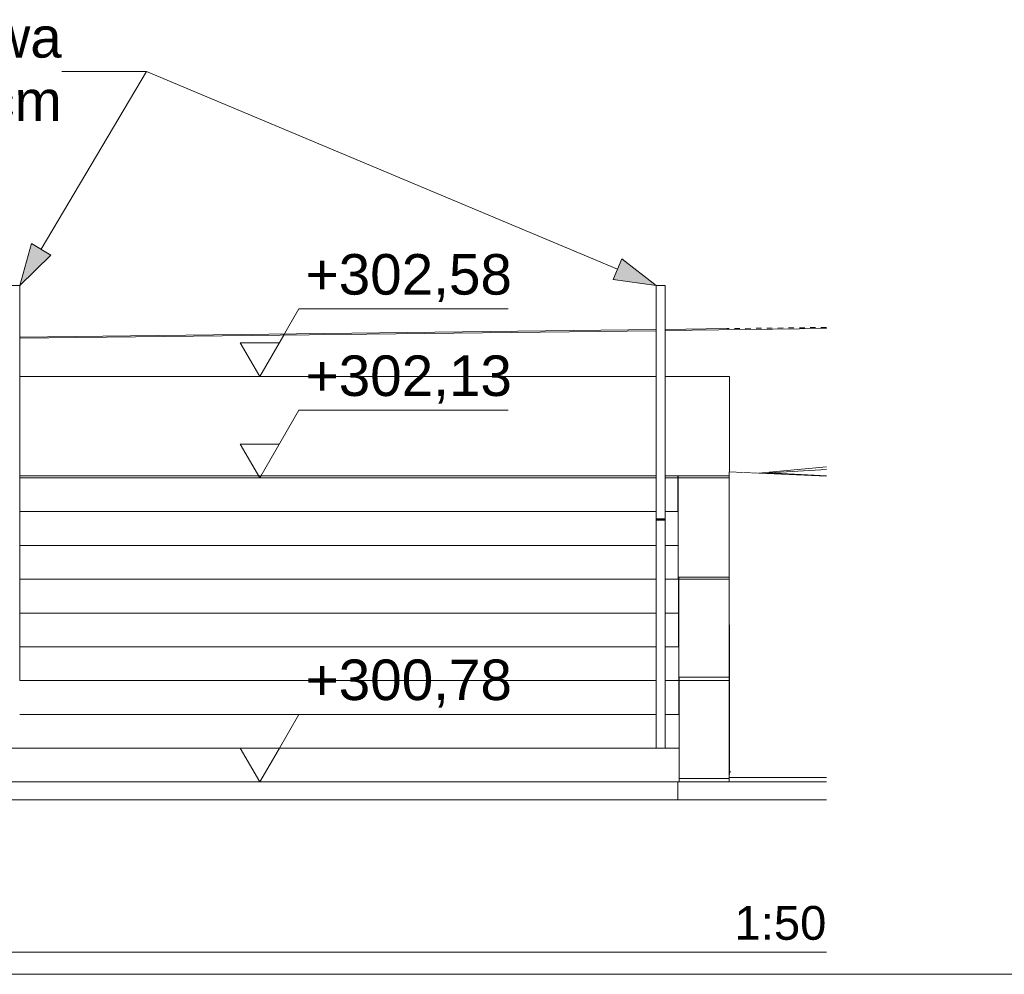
# Model space of a CAD drawing. Extents: x 260 to 4140, y 64 to 2915.
# Tile 6 of 10: x 2261 to 3135, y 65 to 912. Entities that reach past the tile are written whole.
import ezdxf
from ezdxf.enums import TextEntityAlignment as Align
from ezdxf.xclip import XClip

# ---------------------------------------------------------------- set-up
doc = ezdxf.new("R2010")
doc.units = 0
doc.header["$MEASUREMENT"] = 0
doc.header["$XCLIPFRAME"] = 0
doc.linetypes.add('Przerywana', pattern=[48, 24, -24])
doc.linetypes.add('Wipeout_Contour', pattern=[10000, 0, -10000])
for name, color, linetype in [('FORMA - Arch 01 - 820-G Rysunki Obrazki', 7, 'Continuous'), ('S00A_widok_4_0', 7, 'Continuous'), ('S00A_widok_4_09FORMA  - nawierzchnie MODEL', 7, 'Continuous'), ('S00A_widok_4__UKŁAD LODÓWEK I REGAŁÓW', 7, 'Continuous')]:
    doc.layers.add(name, color=color, linetype=linetype)
doc.styles.add('STYL_AUTOMATYCZNY_2', font='arial.ttf')
doc.styles.add('STYL_AUTOMATYCZNY_6', font='arial.ttf')

# ---------------------------------------------------------------- blocks, each defined once
blk = doc.blocks.new('Rysunek_4_4', base_point=(49396284.54, 239.7))
at = {"layer": 'S00A_widok_4_0', "color": 7, "linetype": 'Continuous', "lineweight": 13, "ltscale": 0.2}
for p, q in [((2279.91, 708.62), (2373.34, 866.4)), ((2373.34, 866.4), (2298.21, 866.4)), ((2373.34, 866.4), (2298.21, 866.4)), ((2791.59, 690.95), (2373.34, 866.4)), ((2271.3, 713.72), (2288.51, 703.53)), ((2787.72, 681.73), (2795.46, 700.17))]:
    blk.add_line(p, q, dxfattribs=at)
at = {"layer": 'S00A_widok_4__UKŁAD LODÓWEK I REGAŁÓW', "color": 9, "linetype": 'Continuous', "lineweight": 13, "ltscale": 0.2}
blk.add_line((2508.76, 655.7), (2694.6, 655.7), dxfattribs=at)
at = {"layer": 'S00A_widok_4_0', "color": 7, "linetype": 'Continuous', "lineweight": 13, "insert": (2298.21, 863.26), "char_height": 36, "width": 508.7809, "attachment_point": 6, "line_spacing_factor": 0.937578, "style": 'STYL_AUTOMATYCZNY_6'}
blk.add_mtext('\\A1;{\\pqr;\\fArial|b0|i0|c238|p0;\\W1.000000;barierka stalowa wysokości 110cm}', dxfattribs=at)
blk.add_mtext('\\A1;{\\pqr;\\fArial|b0|i0|c238|p0;\\W1.000000;barierka stalowa wysokości 110cm}', dxfattribs=at)
at = {"layer": 'S00A_widok_4__UKŁAD LODÓWEK I REGAŁÓW', "color": 6, "linetype": 'Continuous', "lineweight": 25, "insert": (2514.76, 661.7), "char_height": 36, "width": 179.8394, "attachment_point": 7, "style": 'STYL_AUTOMATYCZNY_2'}
blk.add_mtext('\\A1;{\\pql;\\fArial|b0|i0|c238|p0;\\W1.000000;+302,58}', dxfattribs=at)
at = {"color": 254, "linetype": 'Wipeout_Contour', "lineweight": 0, "ltscale": 14857.702662}
blk.add_wipeout([(2888.72, 638.21), (2834, 637.55), (2834, 636.47), (2977.14, 638.17), (2977.14, 639.24)], dxfattribs=at).dxf.layer = 'S00A_widok_4_0'
at = {"color": 254, "linetype": 'Wipeout_Contour', "lineweight": 0, "ltscale": 10487.89589}
blk.add_wipeout([(2260.89, 629.68), (2826, 636.38), (2826, 637.45), (2260.89, 630.61)], dxfattribs=at).dxf.layer = 'S00A_widok_4_0'
at = {"color": 254, "linetype": 'Wipeout_Contour', "lineweight": 0, "ltscale": 10376.01975}
blk.add_wipeout([(2260.89, 505.7), (2826, 505.7), (2826, 507.62), (2260.89, 507.62)], dxfattribs=at).dxf.layer = 'S00A_widok_4_09FORMA  - nawierzchnie MODEL'
at = {"color": 254, "linetype": 'Wipeout_Contour', "lineweight": 0, "ltscale": 17482.286819}
blk.add_wipeout([(2845.23, 235.7), (2845.23, 219.7), (2977.14, 219.7), (2977.14, 239.7), (2890.87, 239.7), (2890.87, 235.7)], dxfattribs=at).dxf.layer = 'S00A_widok_4_09FORMA  - nawierzchnie MODEL'
at = {"color": 254, "linetype": 'Wipeout_Contour', "lineweight": 0, "ltscale": 10469.783315}
blk.add_wipeout([(2260.89, 629.68), (2260.89, 595.7), (2826, 595.7), (2826, 636.38)], dxfattribs=at).dxf.layer = 'S00A_widok_4_0'
at = {"color": 254, "linetype": 'Wipeout_Contour', "lineweight": 0, "ltscale": 20715.620306}
blk.add_wipeout([(2977.14, 638.17), (2834, 636.47), (2834, 595.7), (2891.1, 595.7), (2891.1, 511.12), (2916.8, 509.93), (2977.14, 515.36)], dxfattribs=at).dxf.layer = 'S00A_widok_4_0'
at = {"color": 254, "linetype": 'Wipeout_Contour', "lineweight": 0, "ltscale": 14870.337167}
blk.add_wipeout([(372.39, 219.7), (372.39, 182.43), (2977.14, 182.43), (2977.14, 219.7), (2181.86, 219.7), (2181.86, 215.7), (1822.38, 215.7), (1822.38, 219.7)], dxfattribs=at).dxf.layer = 'S00A_widok_4_0'
at = {"color": 254, "linetype": 'Wipeout_Contour', "lineweight": 0, "ltscale": 14568.629721}
blk.add_wipeout([(2890.86, 505.21), (2890.86, 417.62), (2890.86, 328.87), (2890.87, 239.7), (2891.1, 244.72)], dxfattribs=at).dxf.layer = 'S00A_widok_4_09FORMA  - nawierzchnie MODEL'
at = {"color": 254, "linetype": 'Wipeout_Contour', "lineweight": 0, "ltscale": 10223.885716}
blk.add_wipeout([(2240.43, 265.7), (2240.43, 235.7), (2846.44, 235.7), (2846.44, 265.7)], dxfattribs=at).dxf.layer = 'S00A_widok_4_09FORMA  - nawierzchnie MODEL'
at = {"layer": 'S00A_widok_4_0', "color": 7, "linetype": 'Przerywana', "lineweight": 13, "ltscale": 0.2}
blk.add_line((2977.14, 639.24), (2888.72, 638.21), dxfattribs=at)
at = {"layer": 'S00A_widok_4__UKŁAD LODÓWEK I REGAŁÓW', "color": 9, "linetype": 'Continuous', "lineweight": 13, "ltscale": 0.2}
blk.add_line((2456.56, 625.7), (2491.36, 625.7), dxfattribs=at)
at = {"color": 254, "linetype": 'Wipeout_Contour', "lineweight": 0, "ltscale": 11537.85055}
blk.add_wipeout([(2845.23, 507.62), (2834, 507.62), (2834, 505.7), (2845.23, 505.7)], dxfattribs=at).dxf.layer = 'S00A_widok_4_09FORMA  - nawierzchnie MODEL'
at = {"color": 254, "linetype": 'Wipeout_Contour', "lineweight": 0, "ltscale": 17715.420774}
blk.add_wipeout([(2890.85, 511.13), (2890.86, 507.62), (2890.86, 505.88), (2891.1, 244.72), (2977.14, 245.74), (2977.14, 507.14)], dxfattribs=at).dxf.layer = 'S00A_widok_4_09FORMA  - nawierzchnie MODEL'
at = {"color": 254, "linetype": 'Wipeout_Contour', "lineweight": 0, "ltscale": 10236.412429}
blk.add_wipeout([(2260.86, 295.7), (2260.86, 265.7), (2826, 265.7), (2826, 295.7)], dxfattribs=at).dxf.layer = 'S00A_widok_4_09FORMA  - nawierzchnie MODEL'
at = {"color": 254, "linetype": 'Wipeout_Contour', "lineweight": 0, "ltscale": 11416.119129}
blk.add_wipeout([(2834, 265.7), (2846.3, 265.7), (2846.3, 295.7), (2834, 295.7)], dxfattribs=at).dxf.layer = 'S00A_widok_4_09FORMA  - nawierzchnie MODEL'
at = {"color": 254, "linetype": 'Wipeout_Contour', "lineweight": 0, "ltscale": 10212.652994}
blk.add_wipeout([(2240.45, 219.7), (2845.23, 219.7), (2845.23, 235.7), (2240.45, 235.7)], dxfattribs=at).dxf.layer = 'S00A_widok_4_09FORMA  - nawierzchnie MODEL'
at = {"layer": 'S00A_widok_4_09FORMA  - nawierzchnie MODEL', "color": 251, "linetype": 'Continuous', "lineweight": 13, "ltscale": 0.2, "true_color": 0x606060}
for p, q in [((2240.45, 219.7), (2845.23, 219.7)), ((2845.23, 219.7), (2977.14, 219.7))]:
    blk.add_line(p, q, dxfattribs=at)
at = {"layer": 'S00A_widok_4__UKŁAD LODÓWEK I REGAŁÓW', "color": 9, "linetype": 'Continuous', "lineweight": 13, "ltscale": 0.2}
for p, q in [((2473.96, 235.7), (2456.56, 265.7)), ((2456.56, 265.7), (2491.36, 265.7))]:
    blk.add_line(p, q, dxfattribs=at)
at = {"color": 254, "linetype": 'Wipeout_Contour', "lineweight": 0, "ltscale": 9011.16837}
blk.add_wipeout([(2977.14, 513), (2926.46, 510.1), (2977.14, 507.38)], dxfattribs=at).dxf.layer = 'S00A_widok_4_09FORMA  - nawierzchnie MODEL'
at = {"color": 254, "linetype": 'Wipeout_Contour', "lineweight": 0, "ltscale": 10250.434218}
blk.add_wipeout([(2260.86, 325.7), (2260.86, 295.7), (2826, 295.7), (2826, 325.7)], dxfattribs=at).dxf.layer = 'S00A_widok_4_09FORMA  - nawierzchnie MODEL'
at = {"color": 254, "linetype": 'Wipeout_Contour', "lineweight": 0, "ltscale": 11428.277996}
blk.add_wipeout([(2834, 295.7), (2846.17, 295.7), (2846.17, 325.7), (2834, 325.7)], dxfattribs=at).dxf.layer = 'S00A_widok_4_09FORMA  - nawierzchnie MODEL'
at = {"color": 254, "linetype": 'Wipeout_Contour', "lineweight": 0, "ltscale": 8873.889561}
blk.add_wipeout([(2977.14, 240.84), (2890.87, 239.7), (2977.14, 239.7)], dxfattribs=at).dxf.layer = 'S00A_widok_4_09FORMA  - nawierzchnie MODEL'
at = {"layer": 'S00A_widok_4__UKŁAD LODÓWEK I REGAŁÓW', "color": 9, "linetype": 'Continuous', "lineweight": 13, "ltscale": 0.2}
for p, q in [((2473.96, 235.7), (2508.76, 295.7)), ((2508.76, 295.7), (2694.6, 295.7))]:
    blk.add_line(p, q, dxfattribs=at)
at = {"color": 254, "linetype": 'Wipeout_Contour', "lineweight": 0, "ltscale": 11981.133632}
blk.add_wipeout([(2926.46, 509.48), (2977.14, 507.14), (2977.14, 507.38), (2926.46, 510.1)], dxfattribs=at).dxf.layer = 'S00A_widok_4_09FORMA  - nawierzchnie MODEL'
at = {"color": 254, "linetype": 'Wipeout_Contour', "lineweight": 0, "ltscale": 10265.875629}
blk.add_wipeout([(2260.87, 325.7), (2826, 325.7), (2826, 355.7), (2260.87, 355.7)], dxfattribs=at).dxf.layer = 'S00A_widok_4_09FORMA  - nawierzchnie MODEL'
at = {"color": 254, "linetype": 'Wipeout_Contour', "lineweight": 0, "ltscale": 11441.68252}
blk.add_wipeout([(2834, 355.7), (2834, 325.7), (2846.03, 325.7), (2846.03, 355.7)], dxfattribs=at).dxf.layer = 'S00A_widok_4_09FORMA  - nawierzchnie MODEL'
at = {"color": 254, "linetype": 'Wipeout_Contour', "lineweight": 0, "ltscale": 11776.350093}
blk.add_wipeout([(2891.1, 244.72), (2890.87, 239.7), (2977.14, 240.84), (2977.14, 245.74)], dxfattribs=at).dxf.layer = 'S00A_widok_4_09FORMA  - nawierzchnie MODEL'
at = {"layer": 'S00A_widok_4__UKŁAD LODÓWEK I REGAŁÓW', "color": 6, "linetype": 'Continuous', "lineweight": 25, "insert": (2514.76, 301.7), "char_height": 36, "width": 179.8394, "attachment_point": 7, "style": 'STYL_AUTOMATYCZNY_2'}
blk.add_mtext('\\A1;{\\pql;\\fArial|b0|i0|c238|p0;\\W1.000000;+300,78}', dxfattribs=at)
at = {"color": 254, "linetype": 'Wipeout_Contour', "lineweight": 0, "ltscale": 9050.892833}
blk.add_wipeout([(2965.34, 512.32), (2977.14, 513), (2977.14, 513.4)], dxfattribs=at).dxf.layer = 'S00A_widok_4_09FORMA  - nawierzchnie MODEL'
at = {"color": 254, "linetype": 'Wipeout_Contour', "lineweight": 0, "ltscale": 10282.690013}
blk.add_wipeout([(2260.87, 385.7), (2260.87, 355.7), (2826, 355.7), (2826, 385.7)], dxfattribs=at).dxf.layer = 'S00A_widok_4_09FORMA  - nawierzchnie MODEL'
at = {"color": 254, "linetype": 'Wipeout_Contour', "lineweight": 0, "ltscale": 11456.32834}
blk.add_wipeout([(2834, 385.7), (2834, 355.7), (2845.9, 355.7), (2845.9, 385.7)], dxfattribs=at).dxf.layer = 'S00A_widok_4_09FORMA  - nawierzchnie MODEL'
at = {"color": 254, "linetype": 'Wipeout_Contour', "lineweight": 0, "ltscale": 14324.817284}
blk.add_wipeout([(2846.03, 328.87), (2846.03, 325.7), (2846.17, 325.7), (2846.44, 325.7), (2846.44, 328.87)], dxfattribs=at).dxf.layer = 'S00A_widok_4_09FORMA  - nawierzchnie MODEL'
at = {"color": 254, "linetype": 'Wipeout_Contour', "lineweight": 0, "ltscale": 17953.630258}
blk.add_wipeout([(2977.14, 515.36), (2916.8, 509.93), (2926.46, 509.48), (2926.46, 510.1), (2965.34, 512.32), (2977.14, 513.4)], dxfattribs=at).dxf.layer = 'S00A_widok_4_09FORMA  - nawierzchnie MODEL'
at = {"color": 254, "linetype": 'Wipeout_Contour', "lineweight": 0, "ltscale": 10300.890278}
blk.add_wipeout([(2260.87, 415.7), (2260.87, 385.7), (2826, 385.7), (2826, 415.7)], dxfattribs=at).dxf.layer = 'S00A_widok_4_09FORMA  - nawierzchnie MODEL'
at = {"color": 254, "linetype": 'Wipeout_Contour', "lineweight": 0, "ltscale": 11472.210768}
blk.add_wipeout([(2834, 415.7), (2834, 385.7), (2845.77, 385.7), (2845.77, 415.7)], dxfattribs=at).dxf.layer = 'S00A_widok_4_09FORMA  - nawierzchnie MODEL'
at = {"color": 254, "linetype": 'Wipeout_Contour', "lineweight": 0, "ltscale": 11549.056276}
blk.add_wipeout([(2890.87, 328.87), (2846.44, 328.87), (2846.44, 325.7), (2890.87, 325.7)], dxfattribs=at).dxf.layer = 'S00A_widok_4_09FORMA  - nawierzchnie MODEL'
at = {"layer": 'S00A_widok_4_09FORMA  - nawierzchnie MODEL', "color": 251, "linetype": 'Continuous', "lineweight": 13, "ltscale": 0.2, "true_color": 0x606060}
for p, q in [((2977.14, 515.36), (2916.8, 509.93)), ((2977.14, 513), (2926.46, 510.1)), ((2977.14, 507.38), (2926.46, 510.1)), ((2926.46, 510.1), (2926.46, 509.48))]:
    blk.add_line(p, q, dxfattribs=at)
at = {"color": 254, "linetype": 'Wipeout_Contour', "lineweight": 0, "ltscale": 10320.489524}
blk.add_wipeout([(2260.88, 445.7), (2260.88, 415.7), (2826, 415.7), (2826, 445.7)], dxfattribs=at).dxf.layer = 'S00A_widok_4_09FORMA  - nawierzchnie MODEL'
at = {"color": 254, "linetype": 'Wipeout_Contour', "lineweight": 0, "ltscale": 11489.324587}
blk.add_wipeout([(2834, 415.7), (2845.63, 415.7), (2845.63, 445.7), (2834, 445.7)], dxfattribs=at).dxf.layer = 'S00A_widok_4_09FORMA  - nawierzchnie MODEL'
at = {"color": 254, "linetype": 'Wipeout_Contour', "lineweight": 0, "ltscale": 10341.437941}
blk.add_wipeout([(2260.88, 445.7), (2826, 445.7), (2826, 475.7), (2260.88, 475.7)], dxfattribs=at).dxf.layer = 'S00A_widok_4_09FORMA  - nawierzchnie MODEL'
at = {"color": 254, "linetype": 'Wipeout_Contour', "lineweight": 0, "ltscale": 11507.664344}
blk.add_wipeout([(2834, 445.7), (2845.5, 445.7), (2845.5, 475.7), (2834, 475.7)], dxfattribs=at).dxf.layer = 'S00A_widok_4_09FORMA  - nawierzchnie MODEL'
at = {"color": 254, "linetype": 'Wipeout_Contour', "lineweight": 0, "ltscale": 14437.110919}
blk.add_wipeout([(2890.86, 415.7), (2846.03, 415.7), (2846.03, 328.87), (2846.44, 328.87), (2890.86, 328.87)], dxfattribs=at).dxf.layer = 'S00A_widok_4_09FORMA  - nawierzchnie MODEL'
at = {"color": 254, "linetype": 'Wipeout_Contour', "lineweight": 0, "ltscale": 11474.60908}
blk.add_wipeout([(2834, 469.43), (2826, 469.43), (2826, 469.17), (2834, 469.17)], dxfattribs=at).dxf.layer = 'S00A_widok_4_0'
at = {"color": 254, "linetype": 'Wipeout_Contour', "lineweight": 0, "ltscale": 10363.76728}
blk.add_wipeout([(2260.89, 475.7), (2826, 475.7), (2826, 505.7), (2260.89, 505.7)], dxfattribs=at).dxf.layer = 'S00A_widok_4_09FORMA  - nawierzchnie MODEL'
at = {"color": 254, "linetype": 'Wipeout_Contour', "lineweight": 0, "ltscale": 11527.224208}
blk.add_wipeout([(2845.36, 505.7), (2834, 505.7), (2834, 475.7), (2845.36, 475.7)], dxfattribs=at).dxf.layer = 'S00A_widok_4_09FORMA  - nawierzchnie MODEL'
at = {"color": 254, "linetype": 'Wipeout_Contour', "lineweight": 0, "ltscale": 22984.479624}
blk.add_wipeout([(2845.63, 415.7), (2845.77, 415.7), (2845.77, 385.7), (2845.9, 385.7), (2845.9, 355.7), (2846.03, 355.7), (2846.03, 417.62), (2845.63, 417.62)], dxfattribs=at).dxf.layer = 'S00A_widok_4_09FORMA  - nawierzchnie MODEL'
at = {"color": 254, "linetype": 'Wipeout_Contour', "lineweight": 0, "ltscale": 17170.355741}
blk.add_wipeout([(2846.44, 325.7), (2846.17, 325.7), (2846.17, 295.7), (2846.3, 295.7), (2846.3, 265.7), (2846.44, 265.7)], dxfattribs=at).dxf.layer = 'S00A_widok_4_09FORMA  - nawierzchnie MODEL'
at = {"layer": 'S00A_widok_4_09FORMA  - nawierzchnie MODEL', "color": 251, "linetype": 'Continuous', "lineweight": 13, "ltscale": 0.2, "true_color": 0x606060}
blk.add_line((2845.9, 385.7), (2845.9, 355.7), dxfattribs=at)
at = {"color": 254, "linetype": 'Wipeout_Contour', "lineweight": 0, "ltscale": 10414.517539}
blk.add_wipeout([(2260.89, 595.7), (2260.89, 507.62), (2826, 507.62), (2826, 595.7)], dxfattribs=at).dxf.layer = 'S00A_widok_4_09FORMA  - nawierzchnie MODEL'
at = {"color": 254, "linetype": 'Wipeout_Contour', "lineweight": 0, "ltscale": 17532.435175}
blk.add_wipeout([(2891.1, 595.7), (2834, 595.7), (2834, 507.62), (2890.86, 507.62), (2890.85, 511.13), (2891.1, 511.12)], dxfattribs=at).dxf.layer = 'S00A_widok_4_09FORMA  - nawierzchnie MODEL'
at = {"color": 254, "linetype": 'Wipeout_Contour', "lineweight": 0, "ltscale": 11594.213343}
blk.add_wipeout([(2890.86, 417.62), (2846.03, 417.62), (2846.03, 415.7), (2890.86, 415.7)], dxfattribs=at).dxf.layer = 'S00A_widok_4_09FORMA  - nawierzchnie MODEL'
at = {"color": 254, "linetype": 'Wipeout_Contour', "lineweight": 0, "ltscale": 11530.807256}
blk.add_wipeout([(2890.87, 235.7), (2890.87, 325.7), (2846.44, 325.7), (2846.44, 235.7)], dxfattribs=at).dxf.layer = 'S00A_widok_4_09FORMA  - nawierzchnie MODEL'
at = {"layer": 'S00A_widok_4_09FORMA  - nawierzchnie MODEL', "color": 251, "linetype": 'Continuous', "lineweight": 13, "ltscale": 0.2, "true_color": 0x606060}
for p, q in [((2846.03, 355.7), (2846.03, 328.87)), ((2846.44, 328.87), (2846.03, 328.87)), ((2846.03, 328.87), (2846.03, 325.7)), ((2846.17, 325.7), (2846.17, 295.7)), ((2846.44, 325.7), (2846.17, 325.7)), ((2846.44, 328.87), (2890.87, 328.87)), ((2846.44, 328.87), (2846.44, 325.7)), ((2846.44, 325.7), (2890.87, 325.7)), ((2846.44, 325.7), (2846.44, 265.7)), ((2890.87, 328.87), (2890.87, 325.7)), ((2890.87, 325.7), (2890.87, 235.7)), ((2846.3, 295.7), (2846.3, 265.7)), ((2846.44, 265.7), (2846.44, 235.7)), ((2846.44, 238.87), (2890.87, 238.87)), ((2890.87, 239.7), (2891.1, 244.72)), ((2890.87, 239.7), (2977.14, 239.7)), ((2892.39, 244.73), (2891.1, 244.72)), ((2845.23, 235.7), (2845.23, 219.7))]:
    blk.add_line(p, q, dxfattribs=at)
at = {"layer": 'S00A_widok_4_09FORMA  - nawierzchnie MODEL', "color": 7, "linetype": 'Continuous', "lineweight": 18, "ltscale": 0.2, "flags": 128}
blk.add_lwpolyline([(2977.14, 235.7), (2535.91, 235.7), (1890.75, 235.7)], dxfattribs=at)
at = {"layer": 'S00A_widok_4__UKŁAD LODÓWEK I REGAŁÓW', "color": 9, "linetype": 'Continuous', "lineweight": 13, "ltscale": 0.2}
for p, q in [((2473.96, 595.7), (2508.76, 655.7)), ((2473.96, 595.7), (2456.56, 625.7)), ((2473.96, 505.7), (2508.76, 565.7)), ((2508.76, 565.7), (2694.6, 565.7)), ((2473.96, 505.7), (2456.56, 535.7)), ((2456.56, 535.7), (2491.36, 535.7))]:
    blk.add_line(p, q, dxfattribs=at)
at = {"layer": 'S00A_widok_4__UKŁAD LODÓWEK I REGAŁÓW', "color": 6, "linetype": 'Continuous', "lineweight": 25, "insert": (2514.76, 571.7), "char_height": 36, "width": 179.8394, "attachment_point": 7, "style": 'STYL_AUTOMATYCZNY_2'}
blk.add_mtext('\\A1;{\\pql;\\fArial|b0|i0|c238|p0;\\W1.000000;+302,13}', dxfattribs=at)
at = {"color": 254, "linetype": 'Wipeout_Contour', "lineweight": 0, "ltscale": 9322.517526}
blk.add_wipeout([(2252.86, 469.43), (2260.86, 469.43), (2260.89, 676.51), (2252.89, 676.51)], dxfattribs=at).dxf.layer = 'S00A_widok_4_0'
at = {"color": 254, "linetype": 'Wipeout_Contour', "lineweight": 0, "ltscale": 11556.812541}
blk.add_wipeout([(2826, 469.43), (2834, 469.43), (2834, 676.51), (2826, 676.51)], dxfattribs=at).dxf.layer = 'S00A_widok_4_0'
at = {"color": 254, "linetype": 'Wipeout_Contour', "lineweight": 0, "ltscale": 23090.99508}
blk.add_wipeout([(2845.23, 505.7), (2845.36, 505.7), (2845.36, 475.7), (2845.5, 475.7), (2845.5, 445.7), (2845.63, 445.7), (2845.63, 507.62), (2845.23, 507.62)], dxfattribs=at).dxf.layer = 'S00A_widok_4_09FORMA  - nawierzchnie MODEL'
at = {"layer": 'S00A_widok_4_0', "linetype": 'Continuous', "lineweight": 0, "true_color": 0x000000}
for points in [[(2260.89, 676.51), (2288.51, 703.53), (2271.3, 713.72)], [(2826, 676.51), (2795.46, 700.17), (2787.72, 681.73)]]:
    blk.add_hatch(color=18, dxfattribs=at).paths.add_polyline_path(points)
at = {"layer": 'S00A_widok_4_0', "color": 7, "linetype": 'Continuous', "lineweight": 13, "ltscale": 0.2}
for p, q in [((2260.89, 676.51), (2271.3, 713.72)), ((2260.89, 676.51), (2288.51, 703.53)), ((2826, 676.51), (2795.46, 700.17)), ((2252.89, 676.51), (2260.89, 676.51)), ((2260.87, 532.3), (2260.89, 676.51)), ((2260.89, 676.51), (2260.89, 669.06)), ((2826, 676.51), (2787.72, 681.73)), ((2826, 676.51), (2834, 676.51)), ((2260.89, 475.7), (2260.89, 666.2)), ((2260.88, 415.7), (2260.88, 598.19)), ((2260.86, 471.27), (2260.87, 529.17)), ((2260.87, 532.3), (2260.87, 529.17)), ((2260.87, 325.7), (2260.87, 529.17)), ((2260.86, 471.27), (2260.86, 468.14)), ((2260.86, 468.14), (2260.86, 461.98))]:
    blk.add_line(p, q, dxfattribs=at)
at = {"layer": 'S00A_widok_4_0', "color": 7, "linetype": 'Continuous', "lineweight": 15, "ltscale": 0.2}
for p, q in [((2260.89, 630.61), (2826, 637.45)), ((2826, 636.38), (2260.89, 629.68)), ((2834, 637.55), (2888.72, 638.21)), ((2977.14, 638.17), (2834, 636.47))]:
    blk.add_line(p, q, dxfattribs=at)
at = {"layer": 'S00A_widok_4_09FORMA  - nawierzchnie MODEL', "color": 251, "linetype": 'Continuous', "lineweight": 13, "ltscale": 0.2, "true_color": 0x606060}
for p, q in [((2826, 595.7), (2260.89, 595.7)), ((2891.1, 595.7), (2834, 595.7)), ((2260.89, 507.62), (2826, 507.62)), ((2826, 505.7), (2260.89, 505.7)), ((2826, 475.7), (2260.88, 475.7))]:
    blk.add_line(p, q, dxfattribs=at)
at = {"color": 254, "linetype": 'Wipeout_Contour', "lineweight": 0, "ltscale": 11421.815345}
blk.add_wipeout([(2826, 265.7), (2834, 265.7), (2834, 468.14), (2826, 468.14)], dxfattribs=at).dxf.layer = 'S00A_widok_4_0'
at = {"color": 254, "linetype": 'Wipeout_Contour', "lineweight": 0, "ltscale": 11622.609231}
blk.add_wipeout([(2890.86, 417.62), (2890.86, 507.62), (2845.63, 507.62), (2845.63, 417.62)], dxfattribs=at).dxf.layer = 'S00A_widok_4_09FORMA  - nawierzchnie MODEL'
at = {"layer": 'S00A_widok_4_09FORMA  - nawierzchnie MODEL', "color": 251, "linetype": 'Continuous', "lineweight": 13, "ltscale": 0.2, "true_color": 0x606060}
for p, q in [((2891.1, 595.7), (2891.1, 511.12)), ((2834, 507.62), (2845.23, 507.62)), ((2845.63, 507.62), (2845.23, 507.62)), ((2845.23, 507.62), (2845.23, 505.7)), ((2845.63, 507.62), (2890.86, 507.62)), ((2845.63, 507.62), (2845.63, 505.7)), ((2977.14, 507.14), (2890.85, 511.13)), ((2890.86, 507.62), (2890.85, 511.13)), ((2890.86, 507.62), (2890.86, 505.7)), ((2845.36, 505.7), (2834, 505.7)), ((2845.36, 505.7), (2845.36, 475.7)), ((2845.63, 505.7), (2845.36, 505.7)), ((2845.63, 505.7), (2890.86, 505.7)), ((2845.63, 505.7), (2845.63, 445.7)), ((2891.1, 244.72), (2890.86, 505.88)), ((2890.86, 505.7), (2890.86, 417.62)), ((2845.5, 475.7), (2834, 475.7)), ((2845.5, 475.7), (2845.5, 445.7)), ((2826, 445.7), (2260.88, 445.7)), ((2845.63, 445.7), (2834, 445.7)), ((2845.63, 445.7), (2845.63, 417.62)), ((2826, 415.7), (2260.87, 415.7)), ((2845.77, 415.7), (2834, 415.7)), ((2846.03, 417.62), (2845.63, 417.62)), ((2845.63, 417.62), (2845.63, 415.7)), ((2845.77, 415.7), (2845.77, 385.7)), ((2846.03, 415.7), (2845.77, 415.7)), ((2846.03, 417.62), (2890.86, 417.62)), ((2846.03, 417.62), (2846.03, 415.7)), ((2846.03, 415.7), (2890.86, 415.7)), ((2846.03, 415.7), (2846.03, 355.7)), ((2890.86, 417.62), (2890.86, 415.7)), ((2890.86, 415.7), (2890.86, 328.87)), ((2826, 385.7), (2260.87, 385.7)), ((2845.9, 385.7), (2834, 385.7)), ((2826, 355.7), (2260.87, 355.7)), ((2846.03, 355.7), (2834, 355.7)), ((2826, 325.7), (2260.86, 325.7)), ((2846.17, 325.7), (2834, 325.7)), ((2826, 295.7), (2260.86, 295.7)), ((2846.3, 295.7), (2834, 295.7)), ((2846.44, 265.7), (2240.43, 265.7))]:
    blk.add_line(p, q, dxfattribs=at)
at = {"color": 254, "linetype": 'Wipeout_Contour', "lineweight": 0, "ltscale": 11474.187645}
blk.add_wipeout([(2826, 469.17), (2826, 468.14), (2834, 468.14), (2834, 469.17)], dxfattribs=at).dxf.layer = 'S00A_widok_4_0'
at = {"layer": 'S00A_widok_4_0', "color": 7, "linetype": 'Continuous', "lineweight": 13, "ltscale": 0.2}
for p, q in [((2826, 469.43), (2826, 676.51)), ((2834, 469.43), (2834, 676.51)), ((2826, 469.17), (2826, 469.43)), ((2826, 469.43), (2834, 469.43)), ((2826, 469.17), (2826, 468.14)), ((2826, 468.14), (2834, 468.14)), ((2826, 265.7), (2826, 468.14)), ((2834, 469.43), (2834, 469.17)), ((2834, 468.14), (2834, 469.17)), ((2834, 265.7), (2834, 468.14))]:
    blk.add_line(p, q, dxfattribs=at)
blk = doc.blocks.new('Wbudowany tytuł rysunku[4]', base_point=(310.77, 182.43))
at = {"layer": 'FORMA - Arch 01 - 820-G Rysunki Obrazki', "color": 7, "linetype": 'Continuous', "lineweight": 13, "ltscale": 0.1}
blk.add_line((310.77, 84.43), (2977.14, 84.43), dxfattribs=at)
at = {"layer": 'FORMA - Arch 01 - 820-G Rysunki Obrazki', "color": 7, "lineweight": 13, "style": 'STYL_AUTOMATYCZNY_6'}
blk.add_attdef('AC_DrawingNumber', text='', height=30, dxfattribs=at).set_placement((310.77, 125.57), align=Align.TOP_LEFT)
blk.add_attdef('AC_DrawingName', text='', height=30, dxfattribs=at).set_placement((1643.96, 125.57), align=Align.TOP_CENTER)
blk.add_attdef('AC_DrawingScale', text='', height=30, dxfattribs=at).set_placement((2977.14, 125.57), align=Align.TOP_RIGHT)

msp = doc.modelspace()

# ---------------------------------------------------------------- linework, layer by layer
at = {"color": 7, "linetype": 'Continuous', "lineweight": 13, "ltscale": 0.1}
msp.add_line((260, 64.92), (4140, 64.92), dxfattribs=at)

# ---------------------------------------------------------------- block references
at = {"layer": 'FORMA - Arch 01 - 820-G Rysunki Obrazki', "color": 7, "linetype": 'Continuous', "lineweight": 13, "ltscale": 0.1}
ref = msp.add_blockref('Rysunek_4_4', (49396284.54, 239.7), dxfattribs=at)
XClip(ref).set_block_clipping_path([(310.7706477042, 182.4276149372), (2977.1395279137, 1278.510222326)])
at = {"layer": 'FORMA - Arch 01 - 820-G Rysunki Obrazki', "color": 7, "lineweight": 13}
ref = msp.add_blockref('Wbudowany tytuł rysunku[4]', (310.77, 182.43), dxfattribs=at)
ref.add_attrib('AC_DrawingScale', '1:50', dxfattribs={"color": 7, "lineweight": 13, "height": 30, "style": 'STYL_AUTOMATYCZNY_6'}).set_placement((2977.14, 125.57), align=Align.TOP_RIGHT)

doc.saveas('drawing.dxf')
